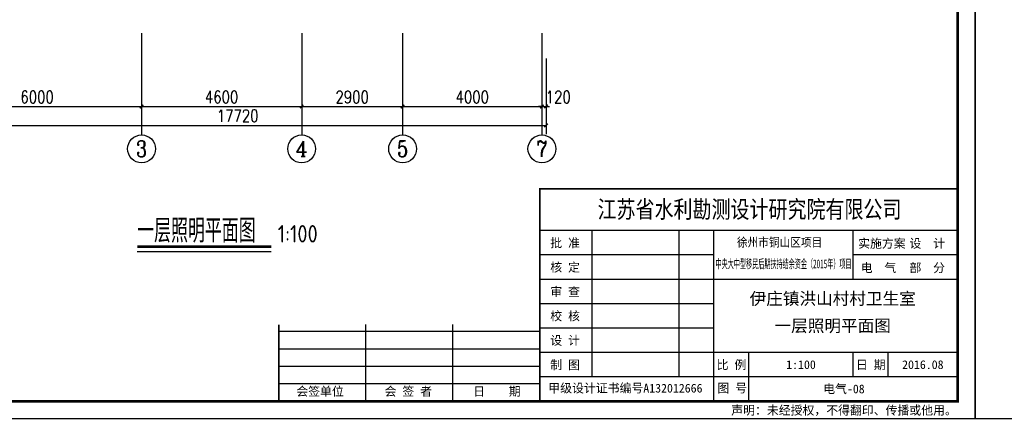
# Model space of a CAD drawing. Extents: x 41933 to 169416, y 41775 to 279375.
# Tile 21 of 39: x 98490 to 126773, y 130914 to 142331. Entities that reach past the tile are written whole.
import ezdxf
from ezdxf.enums import TextEntityAlignment as Align

# ---------------------------------------------------------------- set-up
doc = ezdxf.new("R2010")
doc.units = 0
doc.header["$LTSCALE"] = 1000
doc.header["$MEASUREMENT"] = 0
for name, color, linetype in [('AXIS', 3, 'Continuous'), ('AXIS_TEXT', 7, 'Continuous'), ('DIM_SYMB', 3, 'Continuous'), ('PUB_TEXT', 7, 'Continuous'), ('图框', 4, 'Continuous')]:
    doc.layers.add(name, color=color, linetype=linetype)
doc.styles.add('_TCH_AXIS', font='COMPLEX', dxfattribs={"bigfont": 'GBCBIG'})
doc.styles.add('_TCH_WINDOW', font='SIMPLEX', dxfattribs={"bigfont": 'GBCBIG'})
doc.styles.add('COMPLEX', font='COMPLEX')
doc.styles.add('DIM_FONT', font='simplex.shx', dxfattribs={"width": 0.8})
doc.styles.add('ST', font='SimSun.ttf', dxfattribs={"height": 7})
doc.styles.get("Standard").update_dxf_attribs({"font": 'gbenor.shx', "bigfont": 'gbcbig.shx'})
doc.dimstyles.new('_TCH_ARCH&&100', dxfattribs={"dimtxt": 350, "dimasz": 100, "dimexe": 250, "dimexo": 300, "dimgap": 100, "dimtad": 1, "dimdec": 0, "dimzin": 0, "dimdsep": 46, "dimtxsty": 'DIM_FONT', "dimblk": 'ARCHTICK', "dimcen": 0.09, "dimclrt": 7, "dimazin": 2, "dimtfac": 1, "dimtdec": 0, "dimtix": 1, "dimtmove": 2, "dimatfit": 3, "dimfxl": 0, "dimtolj": 1, "dimtzin": 0, "dimarcsym": 0})

# ---------------------------------------------------------------- blocks, each defined once
blk = doc.blocks.new('_ArchTick')
at = {"color": 0, "linetype": 'ByBlock', "const_width": 0.4}
blk.add_lwpolyline([(-0.5, -0.5), (0.5, 0.5)], dxfattribs=at)
blk = doc.blocks.new('*D2253')
at = {"layer": 'AXIS', "color": 0, "lineweight": -2, "transparency": 16777216}
for p, q in [((95990, 140959), (95990, 139588)), ((101990, 140959), (101990, 139588)), ((95990, 139838), (101990, 139838))]:
    blk.add_line(p, q, dxfattribs=at)
at = {"layer": 'Defpoints', "color": 0, "transparency": 16777216}
for p in [(95990, 141259), (101990, 141259), (101990, 139838)]:
    blk.add_point(p, dxfattribs=at)
at = {"layer": 'AXIS', "color": 0, "lineweight": -2, "transparency": 16777216, "xscale": 100, "yscale": 100, "zscale": 100, "rotation": 180}
blk.add_blockref('_ArchTick', (95990, 139838), dxfattribs=at)
at = {"layer": 'AXIS', "color": 0, "lineweight": -2, "transparency": 16777216, "xscale": 100, "yscale": 100, "zscale": 100}
blk.add_blockref('_ArchTick', (101990, 139838), dxfattribs=at)
at = {"layer": 'AXIS', "color": 7, "transparency": 16777216, "insert": (98990, 140113), "char_height": 350, "attachment_point": 5, "style": 'DIM_FONT'}
blk.add_mtext('\\A1;6000', dxfattribs=at)
blk = doc.blocks.new('*D2254')
at = {"layer": 'AXIS', "color": 0, "lineweight": -2, "transparency": 16777216}
for p, q in [((101990, 140959), (101990, 139588)), ((106590, 140959), (106590, 139588)), ((101990, 139838), (106590, 139838))]:
    blk.add_line(p, q, dxfattribs=at)
at = {"layer": 'Defpoints', "color": 0, "transparency": 16777216}
for p in [(101990, 141259), (106590, 141259), (106590, 139838)]:
    blk.add_point(p, dxfattribs=at)
at = {"layer": 'AXIS', "color": 0, "lineweight": -2, "transparency": 16777216, "xscale": 100, "yscale": 100, "zscale": 100, "rotation": 180}
blk.add_blockref('_ArchTick', (101990, 139838), dxfattribs=at)
at = {"layer": 'AXIS', "color": 0, "lineweight": -2, "transparency": 16777216, "xscale": 100, "yscale": 100, "zscale": 100}
blk.add_blockref('_ArchTick', (106590, 139838), dxfattribs=at)
at = {"layer": 'AXIS', "color": 7, "transparency": 16777216, "insert": (104290, 140113), "char_height": 350, "attachment_point": 5, "style": 'DIM_FONT'}
blk.add_mtext('\\A1;4600', dxfattribs=at)
blk = doc.blocks.new('*D2255')
at = {"layer": 'AXIS', "color": 0, "lineweight": -2, "transparency": 16777216}
for p, q in [((106590, 140959), (106590, 139588)), ((109490, 140959), (109490, 139588)), ((106590, 139838), (109490, 139838))]:
    blk.add_line(p, q, dxfattribs=at)
at = {"layer": 'Defpoints', "color": 0, "transparency": 16777216}
for p in [(106590, 141259), (109490, 141259), (109490, 139838)]:
    blk.add_point(p, dxfattribs=at)
at = {"layer": 'AXIS', "color": 0, "lineweight": -2, "transparency": 16777216, "xscale": 100, "yscale": 100, "zscale": 100, "rotation": 180}
blk.add_blockref('_ArchTick', (106590, 139838), dxfattribs=at)
at = {"layer": 'AXIS', "color": 0, "lineweight": -2, "transparency": 16777216, "xscale": 100, "yscale": 100, "zscale": 100}
blk.add_blockref('_ArchTick', (109490, 139838), dxfattribs=at)
at = {"layer": 'AXIS', "color": 7, "transparency": 16777216, "insert": (108040, 140113), "char_height": 350, "attachment_point": 5, "style": 'DIM_FONT'}
blk.add_mtext('\\A1;2900', dxfattribs=at)
blk = doc.blocks.new('*D2256')
at = {"layer": 'AXIS', "color": 0, "lineweight": -2, "transparency": 16777216}
for p, q in [((109490, 140959), (109490, 139588)), ((113490, 140959), (113490, 139588)), ((109490, 139838), (113490, 139838))]:
    blk.add_line(p, q, dxfattribs=at)
at = {"layer": 'Defpoints', "color": 0, "transparency": 16777216}
for p in [(109490, 141259), (113490, 141259), (113490, 139838)]:
    blk.add_point(p, dxfattribs=at)
at = {"layer": 'AXIS', "color": 0, "lineweight": -2, "transparency": 16777216, "xscale": 100, "yscale": 100, "zscale": 100, "rotation": 180}
blk.add_blockref('_ArchTick', (109490, 139838), dxfattribs=at)
at = {"layer": 'AXIS', "color": 0, "lineweight": -2, "transparency": 16777216, "xscale": 100, "yscale": 100, "zscale": 100}
blk.add_blockref('_ArchTick', (113490, 139838), dxfattribs=at)
at = {"layer": 'AXIS', "color": 7, "transparency": 16777216, "insert": (111490, 140113), "char_height": 350, "attachment_point": 5, "style": 'DIM_FONT'}
blk.add_mtext('\\A1;4000', dxfattribs=at)
blk = doc.blocks.new('*D2257')
at = {"layer": 'AXIS', "color": 0, "lineweight": -2, "transparency": 16777216}
for p, q in [((113490, 140959), (113490, 139588)), ((113610, 140959), (113610, 139588)), ((113490, 139838), (113390, 139838)), ((113490, 139838), (113610, 139838)), ((113610, 139838), (113710, 139838))]:
    blk.add_line(p, q, dxfattribs=at)
at = {"layer": 'Defpoints', "color": 0, "transparency": 16777216}
for p in [(113490, 141259), (113610, 141259), (113610, 139838)]:
    blk.add_point(p, dxfattribs=at)
at = {"layer": 'AXIS', "color": 0, "lineweight": -2, "transparency": 16777216, "xscale": 100, "yscale": 100, "zscale": 100}
blk.add_blockref('_ArchTick', (113490, 139838), dxfattribs=at)
at = {"layer": 'AXIS', "color": 0, "lineweight": -2, "transparency": 16777216, "xscale": 100, "yscale": 100, "zscale": 100, "rotation": 180}
blk.add_blockref('_ArchTick', (113610, 139838), dxfattribs=at)
at = {"layer": 'AXIS', "color": 7, "transparency": 16777216, "insert": (113960, 140113), "char_height": 350, "attachment_point": 5, "style": 'DIM_FONT'}
blk.add_mtext('\\A1;120', dxfattribs=at)
blk = doc.blocks.new('*D2258')
at = {"layer": 'AXIS', "color": 0, "lineweight": -2, "transparency": 16777216}
for p, q in [((95890, 141218), (95890, 139047)), ((113610, 141218), (113610, 139047)), ((95890, 139297), (113610, 139297))]:
    blk.add_line(p, q, dxfattribs=at)
at = {"layer": 'Defpoints', "color": 0, "transparency": 16777216}
for p in [(95890, 141518), (113610, 141518), (113610, 139297)]:
    blk.add_point(p, dxfattribs=at)
at = {"layer": 'AXIS', "color": 0, "lineweight": -2, "transparency": 16777216, "xscale": 100, "yscale": 100, "zscale": 100, "rotation": 180}
blk.add_blockref('_ArchTick', (95890, 139297), dxfattribs=at)
at = {"layer": 'AXIS', "color": 0, "lineweight": -2, "transparency": 16777216, "xscale": 100, "yscale": 100, "zscale": 100}
blk.add_blockref('_ArchTick', (113610, 139297), dxfattribs=at)
at = {"layer": 'AXIS', "color": 7, "transparency": 16777216, "insert": (104750, 139572), "char_height": 350, "attachment_point": 5, "style": 'DIM_FONT'}
blk.add_mtext('\\A1;17720', dxfattribs=at)
blk = doc.blocks.new('_AXISO')
blk.add_circle((0, 0), 0.5)
at = {"layer": 'AXIS_TEXT', "style": 'COMPLEX', "width": 1.041667}
blk.add_attdef('A', text='', height=0.56, dxfattribs=at).set_placement((-0.25, -0.28), (0.25, -0.28), align=Align.FIT)

msp = doc.modelspace()

# ---------------------------------------------------------------- linework, layer by layer
at = {"layer": 'AXIS'}
for p, q in [((101989.8, 141943.2), (101989.8, 139022.7)), ((106589.8, 141943.2), (106589.8, 139022.7)), ((109489.8, 141943.2), (109489.8, 139022.7)), ((113489.8, 141943.2), (113489.8, 139022.7))]:
    msp.add_line(p, q, dxfattribs=at)
at = {"layer": 'DIM_SYMB', "const_width": 70}
msp.add_lwpolyline([(101865.5, 135814.6), (105716.7, 135814.6)], dxfattribs=at)
at = {"layer": 'DIM_SYMB'}
msp.add_lwpolyline([(101865.5, 135674.6), (105716.7, 135674.6)], dxfattribs=at)
at = {"layer": '图框'}
for p, q in [((125433, 136275), (113433, 136275)), ((114933, 132075), (114933, 136275)), ((117433, 132075), (117433, 136275)), ((118433, 131375), (118433, 136275)), ((122433, 134875), (122433, 136275)), ((118433, 135575), (113433, 135575)), ((125433, 135575), (122433, 135575)), ((125433, 134875), (113433, 134875)), ((118433, 134175), (113433, 134175)), ((108433, 131375), (108433, 133575)), ((110933, 131375), (110933, 133575)), ((113433, 133375), (105933, 133375)), ((118433, 133475), (113433, 133475)), ((113433, 132875), (105933, 132875)), ((125433, 132775), (113433, 132775)), ((119433, 131375), (119433, 132775)), ((122433, 132075), (122433, 132775)), ((122433, 132075), (122433, 132775)), ((123433, 132075), (123433, 132775)), ((113433, 132375), (105933, 132375)), ((113433, 131875), (105933, 131875)), ((125433, 132075), (113433, 132075))]:
    msp.add_line(p, q, dxfattribs=at)
at = {"layer": '图框', "color": 4}
for points in [[(125933, 160575), (83933, 160575), (83933, 130875), (125933, 130875)], [(167933, 160575), (125933, 160575), (125933, 130875), (167933, 130875)]]:
    msp.add_lwpolyline(points, close=True, dxfattribs=at)
at = {"layer": '图框', "color": 4, "const_width": 80}
msp.add_lwpolyline([(86433, 131375), (125433, 131375), (125433, 160075), (86433, 160075)], close=True, dxfattribs=at)
at = {"layer": '图框', "const_width": 45}
for points in [[(113433, 131375), (113433, 137475), (125433, 137475)], [(105933, 131375), (105933, 133575)]]:
    msp.add_lwpolyline(points, dxfattribs=at)

# ---------------------------------------------------------------- block references
at = {"layer": 'AXIS'}
ref = msp.add_blockref('_AXISO', (101989.8, 138622.7), dxfattribs=dict(at, xscale=800, yscale=800, zscale=800))
ref.add_attrib('A', '3', dxfattribs={"layer": 'AXIS_TEXT', "height": 465.9, "style": '_TCH_AXIS'}).set_placement((101834.5, 138389.7), (102145.1, 138389.7), align=Align.FIT)
ref = msp.add_blockref('_AXISO', (106589.8, 138622.7), dxfattribs=dict(at, xscale=800, yscale=800, zscale=800))
ref.add_attrib('A', '4', dxfattribs={"layer": 'AXIS_TEXT', "height": 445.4, "style": '_TCH_AXIS'}).set_placement((106420.1, 138400), (106759.5, 138400), align=Align.FIT)
ref = msp.add_blockref('_AXISO', (109489.8, 138622.7), dxfattribs=dict(at, xscale=800, yscale=800, zscale=800))
ref.add_attrib('A', '5', dxfattribs={"layer": 'AXIS_TEXT', "height": 465.9, "style": '_TCH_AXIS'}).set_placement((109334.5, 138389.7), (109645.1, 138389.7), align=Align.FIT)
ref = msp.add_blockref('_AXISO', (113489.8, 138622.7), dxfattribs=dict(at, xscale=800, yscale=800, zscale=800))
ref.add_attrib('A', '7', dxfattribs={"layer": 'AXIS_TEXT', "height": 465.9, "style": '_TCH_AXIS'}).set_placement((113334.5, 138389.7), (113645.1, 138389.7), align=Align.FIT)

# ---------------------------------------------------------------- texts
at = {"layer": 'PUB_TEXT', "style": '_TCH_WINDOW'}
msp.add_text('一层照明平面图', height=675.18, dxfattribs=at).set_placement((101865.5, 135933.4))
at = {"layer": 'PUB_TEXT'}
msp.add_text('1:100', height=500, dxfattribs=at).set_placement((105901.7, 135933.4))
at = {"layer": '图框', "style": 'ST', "width": 0.8}
msp.add_text('江苏省水利勘测设计研究院有限公司', height=500, dxfattribs=at).set_placement((115089.1, 136637.6))
at = {"layer": '图框', "style": 'ST'}
for s, p in [('批 准', (113731.2, 135795)), ('实施方案', (122574.7, 135780.4)), ('设  计', (124049.2, 135780.4)), ('核 定', (113731.2, 135095)), ('电  气', (122649.2, 135080.4)), ('部  分', (124049.2, 135080.4)), ('审 查', (113731.2, 134395)), ('校 核', (113731.2, 133695)), ('设 计', (113731.2, 132995)), ('制 图', (113731.2, 132295)), ('比 例', (118511.1, 132295)), ('日 期', (122511.1, 132295)), ('会签单位', (106435.4, 131532.3)), ('会 签 者', (108970.9, 131532.3)), ('日    期', (111517.1, 131532.3)), ('甲级设计证书编号A132012666', (113675.2, 131625.4)), ('图 号', (118533, 131625.4)), ('声明：未经授权，不得翻印、传播或他用。', (118930, 130989.7))]:
    msp.add_text(s, height=250, dxfattribs=at).set_placement(p)
for s, width, p in [('徐州市铜山区项目 ', 0.9, (120395, 135814.2)), ('中央大中型移民后期扶持结余资金（2015年）项目', 0.5, (120433.2, 135195.1))]:
    msp.add_text(s, height=250, dxfattribs=dict(at, width=width)).set_placement(p, align=Align.CENTER)
for s, height, p in [('伊庄镇洪山村村卫生室', 350, (121843.5, 134322.8)), ('一层照明平面图', 350, (121843.5, 133544.5)), ('1:100', 250, (120933.2, 132425)), ('2016.08', 250, (124433, 132425)), ('电气-08', 250, (122166.3, 131729.4))]:
    msp.add_text(s, height=height, dxfattribs=at).set_placement(p, align=Align.MIDDLE_CENTER)

# ---------------------------------------------------------------- dimensions: what is measured, and where the dimension line sits
at = {"layer": 'AXIS'}
for p1, p2, distance, picture, middle in [((95889.8, 141517.9), (113609.8, 141517.9), -2220.5, '*D2258', (104749.8, 139572.4)), ((95989.8, 141259), (101989.8, 141259), -1420.5, '*D2253', (98989.8, 140113.5)), ((101989.8, 141259), (106589.8, 141259), -1420.5, '*D2254', (104289.8, 140113.5)), ((106589.8, 141259), (109489.8, 141259), -1420.5, '*D2255', (108039.8, 140113.5)), ((109489.8, 141259), (113489.8, 141259), -1420.5, '*D2256', (111489.8, 140113.5))]:
    dim = msp.add_aligned_dim(p1=p1, p2=p2, distance=distance, dimstyle='_TCH_ARCH&&100', dxfattribs=at)
    dim.commit()
    dim.dimension.update_dxf_attribs({"geometry": picture, "text_midpoint": middle})
dim = msp.add_linear_dim(base=(113609.8, 139838.5), p1=(113489.8, 141259), p2=(113609.8, 141259), angle=0, dimstyle='_TCH_ARCH&&100', dxfattribs=at)
dim.commit()
dim.dimension.update_dxf_attribs({"geometry": '*D2257', "text_midpoint": (113959.8, 140113.5), "dimtype": 129})

doc.saveas('drawing.dxf')
